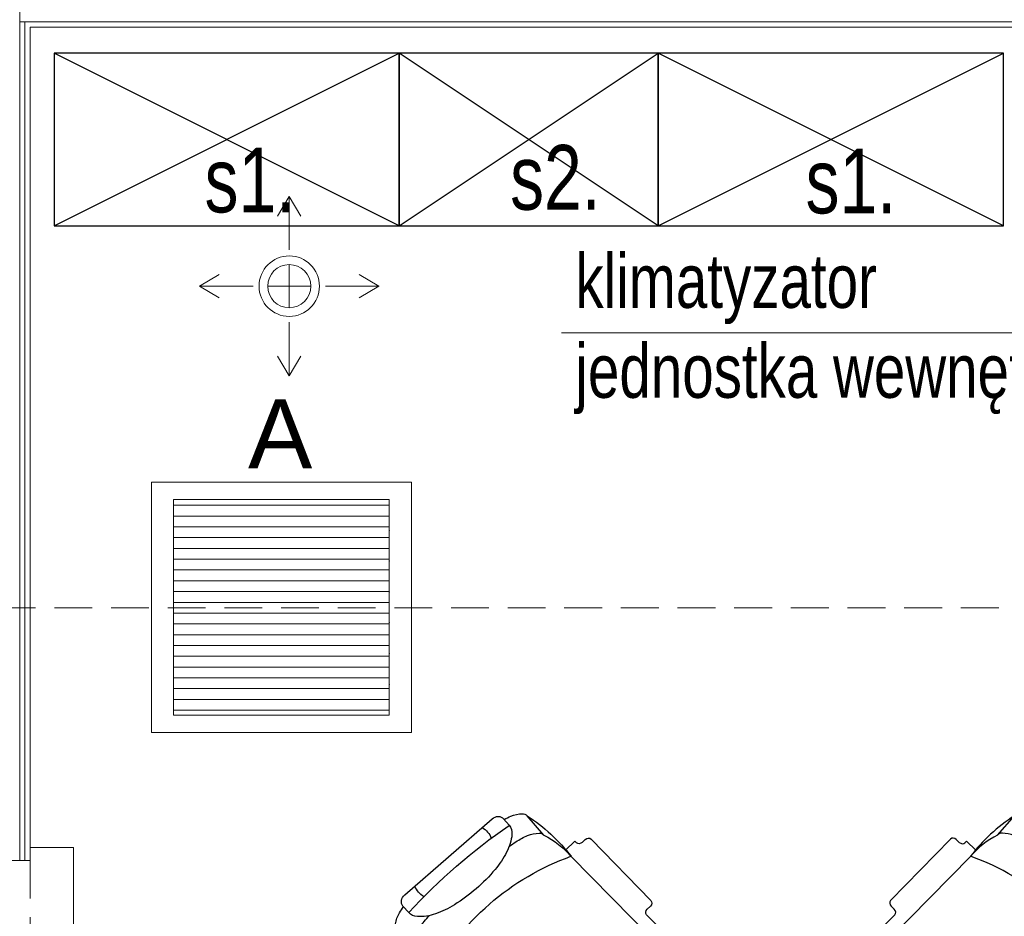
# Model space of a CAD drawing. Header units: inches. Extents: x 67014 to 70164, y -40762 to -35657.
# Tile 23 of 55: x 68373 to 68601, y -39921 to -39713. Entities that reach past the tile are written whole.
import ezdxf
from ezdxf.enums import TextEntityAlignment as Align

# ---------------------------------------------------------------- set-up
doc = ezdxf.new("R2010")
doc.units = ezdxf.units.IN
doc.header["$MEASUREMENT"] = 0
doc.linetypes.add('HIDDEN', pattern=[0.375, 0.25, -0.125])
for name, color, linetype, lineweight in [('--proj.wentylacja', 251, 'Continuous', 0), ('LUXIONA', 140, 'Continuous', 0), ('p--dach', 7, 'Continuous', 20), ('p--meble numeracja', 5, 'Continuous', 0), ('p--okna', 7, 'Continuous', 0), ('p--opisy dodatkowe', 7, 'Continuous', 0), ('p--płyta GK', 7, 'Continuous', 0), ('p--wyposażenie', 84, 'Continuous', 25), ('p--ściana GK', 7, 'Continuous', 0), ('p--ściana szkielet', 7, 'Continuous', 0)]:
    doc.layers.add(name, color=color, linetype=linetype, lineweight=lineweight)
doc.styles.add('1-50', font='arial.ttf', dxfattribs={"width": 0.75, "height": 12.5})
doc.styles.get("Standard").update_dxf_attribs({"font": 'ARIAL.TTF'})
doc.styles.add('STYL-1', font='arial.ttf', dxfattribs={"width": 0.75})

# ---------------------------------------------------------------- blocks, each defined once
blk = doc.blocks.new('sof11_r')
for p, q in [((45.17, 39.11), (21.82, 37.98)), ((20.87, 36.93), (20.93, 35.93)), ((46.23, 38.16), (46.28, 37.16)), ((19.98, 34.88), (19.38, 34.85)), ((19.38, 34.85), (19.53, 31.85)), ((51.6, 36.44), (47.33, 36.22)), ((51.6, 36.44), (51.76, 33.45)), ((53.8, 33.56), (21.8, 31.85)), ((12.61, 30.34), (5.61, 30.34)), ((59.07, -7.89), (59.07, 28.56)), ((2, 25.76), (4.37, 25.76)), ((0, 23.76), (0, -3.09)), ((2, -5.09), (4.37, -5.09)), ((12.61, -9.66), (5.61, -9.66)), ((19.38, -14.18), (19.53, -11.18)), ((53.8, -12.88), (21.8, -11.18)), ((51.6, -15.77), (51.76, -12.78)), ((19.98, -14.21), (19.38, -14.18)), ((20.87, -16.26), (20.93, -15.26)), ((51.6, -15.77), (47.33, -15.54)), ((45.17, -18.43), (21.82, -17.31)), ((46.23, -17.49), (46.28, -16.49))]:
    blk.add_line(p, q)
for points in [[(2.23, 25.76, -0.030204), (2.78, 27.41, -0.097163), (4.32, 29.79, -0.203453), (5.61, 30.34, -0.203453)], [(8.71, 22.55, -0.01879), (8.95, 24.41, -0.054131), (9.78, 27.41, -0.097163), (11.32, 29.79, -0.203453), (12.61, 30.34, -0.203453)], [(4.37, -5.09, 0.184283), (6.75, -4.18, 0.102242), (9.43, -0.57, 0.061197), (10.93, 4.08, 0.047488), (11.52, 10.34, 0.047488), (10.93, 16.59, 0.061197), (9.43, 21.24, 0.102242), (6.75, 24.85, 0.184283), (4.37, 25.76, 0.184283)], [(8.71, -1.88, 0.01879), (8.95, -3.74, 0.054131), (9.78, -6.74, 0.097163), (11.32, -9.12, 0.203453), (12.61, -9.66, 0.203453)], [(2.23, -5.09, 0.030204), (2.78, -6.74, 0.097163), (4.32, -9.12, 0.203453), (5.61, -9.66, 0.203453)]]:
    blk.add_lwpolyline(points, format="xyb")
for centre, radius, start, end in [((45.23, 38.11), 1, 3.0448, 93.0448), ((21.87, 36.99), 1, 93.0448, 183.0448), ((47.28, 37.21), 1, 183.0448, 273.0448), ((19.93, 35.88), 1, 273.0448, 3.0448), ((18.77, -22.91), 54.85, 86.8308, 103.8805), ((54.07, 28.56), 5, 0, 93.0448), ((21.41, 5.61), 26.24, 89.1562, 109.5996), ((68.33, 10.34), 51.27, 155.1826, 204.8174), ((2, 23.76), 2, 90, 180), ((122.88, 10.34), 119.5, 172.5855, 187.4145), ((1.91, 14.05), 6.89, 73.9141, 106.0859), ((1.91, 6.62), 6.89, 253.9141, 286.0859), ((2, -3.09), 2, 180, 270), ((54.07, -7.89), 5, 266.9552, 0), ((18.77, 43.58), 54.85, 256.1195, 273.1692), ((21.41, 15.06), 26.24, 250.4004, 270.8438), ((19.93, -15.21), 1, 356.9552, 86.9552), ((47.28, -16.54), 1, 86.9552, 176.9552), ((21.87, -16.31), 1, 176.9552, 266.9552), ((45.23, -17.44), 1, 266.9552, 356.9552)]:
    blk.add_arc(centre, radius, start, end)
blk = doc.blocks.new('okno-150-33.15')
at = {"linetype": 'Continuous', "ltscale": 35}
for p, q in [((-3, 10), (153, 10)), ((0, -39.15), (150, -39.15))]:
    blk.add_line(p, q, dxfattribs=at)
for p, q in [((-3, 0), (-3, 10)), ((153, 0), (153, 10)), ((0, 0), (-3, 0)), ((0, -21.95), (0, 0)), ((150, 0), (150, -21.95)), ((150, 0), (153, 0)), ((0, -21.95), (0, -16.95)), ((0, -16.95), (5, -16.95)), ((5, -16.95), (145, -16.95)), ((5, -16.95), (5, -21.95)), ((72.5, -21.95), (72.5, -16.95)), ((77.5, -16.95), (77.5, -21.95)), ((145, -21.95), (145, -16.95)), ((145, -16.95), (150, -16.95)), ((150, -16.95), (150, -21.95)), ((5, -18.45), (72.5, -18.45)), ((77.5, -18.45), (145, -18.45)), ((5, -21.95), (0, -21.95)), ((3, -33.15), (3, -21.95)), ((5, -20.61), (72.5, -20.61)), ((145, -21.95), (5, -21.95)), ((77.5, -20.61), (145, -20.61)), ((150, -21.95), (145, -21.95)), ((147, -21.95), (147, -33.15)), ((0, -39.15), (0, -33.15)), ((150, -33.15), (150, -39.15))]:
    blk.add_line(p, q)
at = {"linetype": 'HIDDEN', "ltscale": 35}
for p, q in [((0, 0), (150, 0)), ((0, -33.15), (150, -33.15))]:
    blk.add_line(p, q, dxfattribs=at)
blk = doc.blocks.new('went-rzut parter-inst')
for p, q in [((-1073.7, -213.7), (-1076.39, -218.28)), ((-1073.7, -226.12), (-1073.7, -213.7)), ((-1073.7, -213.7), (-1071.02, -218.28)), ((-1073.7, -239.5), (-1073.7, -229.5)), ((-1073.7, -229.5), (-1073.7, -239.5)), ((-1094.5, -234.5), (-1089.92, -231.81)), ((-1052.92, -234.5), (-1057.51, -231.81)), ((-1094.5, -234.5), (-1089.92, -237.18)), ((-1082.08, -234.5), (-1094.5, -234.5)), ((-1078.7, -234.5), (-1068.7, -234.5)), ((-1065.32, -234.5), (-1052.9, -234.5)), ((-1052.92, -234.5), (-1057.51, -237.18)), ((-1073.7, -242.88), (-1073.7, -255.3)), ((-1073.7, -255.3), (-1076.39, -250.72)), ((-1073.7, -255.3), (-1071.02, -250.72))]:
    blk.add_line(p, q)
for radius, start, end in [(7, 90, 270), (7, 0, 180), (7, 270, 90), (5, 90, 270), (5, 0, 180), (5, 0, 180), (5, 0, 180), (5, 0, 180), (5, 270, 90), (7, 180, 0), (5, 180, 0), (5, 180, 0), (5, 180, 0), (5, 180, 0)]:
    blk.add_arc((-1073.7, -234.5), radius, start, end)
blk = doc.blocks.new('A')
at = {"layer": 'LUXIONA', "linetype": 'Continuous'}
h = blk.add_hatch(dxfattribs=at)
h.set_pattern_fill('ANSI31', color=256, scale=200, angle=135)
h.set_pattern_definition([(180, (365.154, -7.218), (-2e-15, -25), [])])
h.paths.add_polyline_path([(51, 540), (51, 40), (551, 40), (551, 540)])
for p, q in [((51, 290), (51, 540)), ((301, 540), (51, 540)), ((301, 540), (551, 540)), ((551, 540), (551, 40))]:
    blk.add_line(p, q, dxfattribs=at)
for points in [[(0, 580), (602, 580), (602, 0), (0, 0)], [(51, 540), (551, 540), (551, 40), (51, 40)], [(51, 540), (551, 540), (551, 40), (51, 40)]]:
    blk.add_lwpolyline(points, close=True, dxfattribs=at)
for p in [(551, 468.6), (551, 397.1), (551, 325.7), (551, 254.3), (551, 182.9), (551, 111.4)]:
    blk.add_point(p, dxfattribs=at)
at = {"layer": 'LUXIONA'}
blk.add_attdef('OZNACZENIE', text='', height=80, dxfattribs=at).set_placement((298.1, 611.8), align=Align.CENTER)

msp = doc.modelspace()

# ---------------------------------------------------------------- linework, layer by layer
at = {"layer": 'p--dach', "linetype": 'HIDDEN', "ltscale": 35}
msp.add_line((68302.623, -39849.511), (69582.623, -39849.511), dxfattribs=at)
msp.add_line((68302.623, -39849.511), (69582.623, -39849.511), dxfattribs=at)
at = {"layer": 'p--opisy dodatkowe'}
msp.add_lwpolyline([(68498.841, -39785.799), (68660.922, -39785.799)], dxfattribs=at)
at = {"layer": 'p--płyta GK', "ltscale": 35}
for p, q in [((68374.523, -39908.061), (68374.523, -39713.711)), ((68375.773, -39908.061), (68375.773, -39714.961))]:
    msp.add_line(p, q, dxfattribs=at)
at = {"layer": 'p--wyposażenie', "linetype": 'Continuous'}
for p, q in [((68381.273, -39760.961), (68461.273, -39720.961)), ((68461.273, -39760.961), (68381.273, -39720.961)), ((68461.273, -39760.961), (68521.273, -39720.961)), ((68521.273, -39760.961), (68461.273, -39720.961)), ((68521.273, -39760.961), (68601.273, -39720.961)), ((68601.273, -39760.961), (68521.273, -39720.961))]:
    msp.add_line(p, q, dxfattribs=at)
for points in [[(68381.273, -39760.961), (68461.273, -39760.961), (68461.273, -39720.961), (68381.273, -39720.961)], [(68461.273, -39760.961), (68521.273, -39760.961), (68521.273, -39720.961), (68461.273, -39720.961)], [(68521.273, -39760.961), (68601.273, -39760.961), (68601.273, -39720.961), (68521.273, -39720.961)]]:
    msp.add_lwpolyline(points, close=True, dxfattribs=at)
at = {"layer": 'p--ściana GK', "ltscale": 35}
for p, q in [((68373.323, -39713.711), (68618.873, -39713.711)), ((68375.773, -39714.961), (68618.873, -39714.961))]:
    msp.add_line(p, q, dxfattribs=at)
at = {"layer": 'p--ściana szkielet', "ltscale": 35}
msp.add_line((68373.323, -39908.061), (68373.323, -39675.461), dxfattribs=at)
msp.add_lwpolyline([(68342.623, -39911.061), (68353.823, -39911.061), (68353.823, -39908.061), (68375.773, -39908.061)], dxfattribs=at)

# ---------------------------------------------------------------- block references
at = {"layer": '--proj.wentylacja', "linetype": 'Continuous', "ltscale": 12}
msp.add_blockref('went-rzut parter-inst', (69509.473, -39540.461), dxfattribs=at)
at = {"layer": 'LUXIONA', "color": 7, "linetype": 'ByBlock'}
ref = msp.add_blockref('A', (68403.855, -39878.374), dxfattribs=dict(at, xscale=0.09999999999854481, yscale=0.1000000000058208, zscale=0.1))
ref.add_attrib('OZNACZENIE', 'A', dxfattribs={"height": 16}).set_placement((68433.669, -39817.189), align=Align.CENTER)
at = {"layer": 'p--okna', "linetype": 'Continuous', "rotation": 270}
msp.add_blockref('okno-150-33.15', (68375.773, -39908.061), dxfattribs=at)
at = {"layer": 'p--wyposażenie', "linetype": 'Continuous'}
for p, xscale, rotation in [((68480.454, -39900.409), -0.8499999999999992, 130.9655730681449), ((68614.183, -39900.409), 0.8499999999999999, 229.0344269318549)]:
    msp.add_blockref('sof11_r', p, dxfattribs=dict(at, xscale=xscale, rotation=rotation))

# ---------------------------------------------------------------- texts
at = {"layer": 'p--meble numeracja', "linetype": 'Continuous', "char_height": 15, "width": 22.74678, "attachment_point": 1, "style": '1-50'}
for s, insert in [('s2.', (68486.942, -39742.258)), ('s1.', (68416.148, -39742.875)), ('s1.', (68555.382, -39743.102))]:
    msp.add_mtext(s, dxfattribs=dict(at, insert=insert))
at = {"layer": 'p--opisy dodatkowe', "insert": (68502.059, -39804.622), "char_height": 12.5, "width": 177.1707, "attachment_point": 7, "style": 'STYL-1'}
msp.add_mtext('klimatyzator\\Pjednostka wewnętrzna', dxfattribs=at)

doc.saveas('drawing.dxf')
